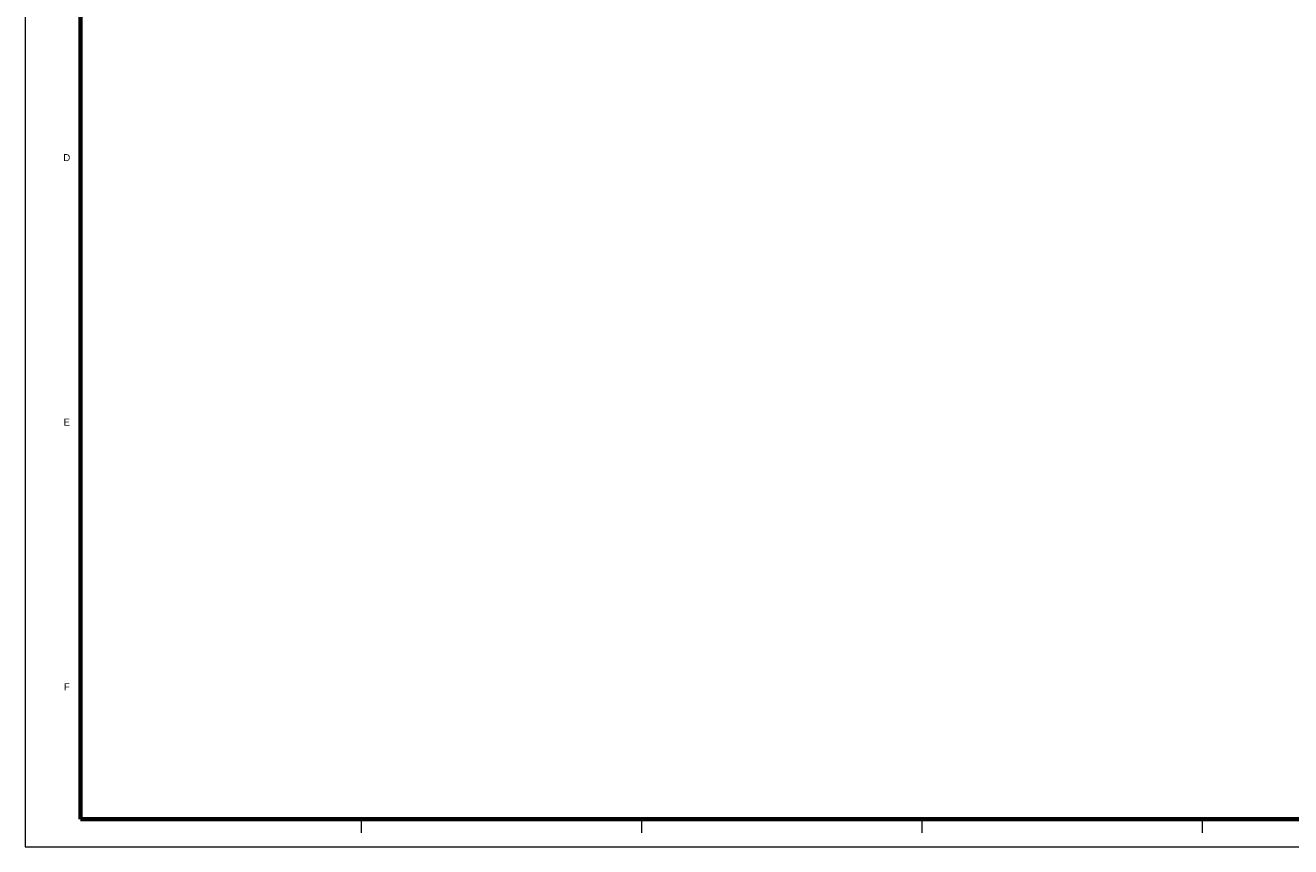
# Model space of a CAD drawing. Header units: millimetres. Extents: x 0 to 841, y 0 to 594.
# Tile 1 of 5: x 0 to 458, y 0 to 297. Entities that reach past the tile are written whole.
import ezdxf
from ezdxf.enums import TextEntityAlignment as Align

# ---------------------------------------------------------------- set-up
doc = ezdxf.new("R2010")
doc.units = ezdxf.units.MM
for name, color, linetype, lineweight in [('FINA', 7, 'CONTINUOUS', 18), ('MARCO', 7, 'CONTINUOUS', 70), ('TXT', 7, 'CONTINUOUS', 25)]:
    doc.layers.add(name, color=color, linetype=linetype, lineweight=lineweight)
doc.styles.add('STD', font='LiberationSans-Regular.ttf')

msp = doc.modelspace()

# ---------------------------------------------------------------- linework, layer by layer
at = {"layer": 'FINA'}
for p, q in [((121.375, 10), (121.375, 5)), ((222.75, 10), (222.75, 5)), ((324.125, 10), (324.125, 5)), ((425.5, 10), (425.5, 5))]:
    msp.add_line(p, q, dxfattribs=at)
msp.add_lwpolyline([(0, 0), (841, 0), (841, 594), (0, 594)], close=True, dxfattribs=at)
at = {"layer": 'MARCO'}
msp.add_lwpolyline([(20, 10), (831, 10), (831, 584), (20, 584)], close=True, dxfattribs=at)

# ---------------------------------------------------------------- texts
at = {"layer": 'TXT', "style": 'STD'}
for s, p in [('D', (15, 249.167)), ('E', (15, 153.5)), ('F', (15, 57.833))]:
    msp.add_text(s, height=2.5, dxfattribs=at).set_placement(p, align=Align.MIDDLE_CENTER)

doc.saveas('drawing.dxf')
